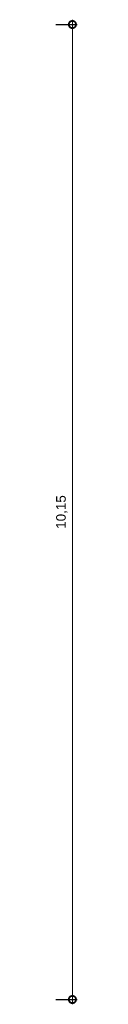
# Model space of a CAD drawing. Header units: metres. Extents: x 57.9 to 132.7, y 5.7 to 46.9.
# Tile 4 of 10: x 91.316 to 91.59, y 19.721 to 29.971. Entities that reach past the tile are written whole.
import ezdxf

# ---------------------------------------------------------------- set-up
doc = ezdxf.new("R2010")
doc.units = ezdxf.units.M
doc.header["$LTSCALE"] = 0.25
doc.layers.add('ARQ_COTA_AZUL', color=5, linetype='Continuous', lineweight=20, true_color=0x0000ff)
doc.styles.add('cota', font='arial.ttf')
doc.dimstyles.new('Info 01 - annot', dxfattribs={"dimtxt": 2, "dimasz": 3, "dimexe": 1, "dimexo": 1, "dimgap": 1, "dimtad": 1, "dimzin": 4, "dimtxsty": 'cota', "dimblk": 'DOTSMALL', "dimcen": 2, "dimdle": 1, "dimclrd": 256, "dimclre": 256, "dimclrt": 1, "dimazin": 2, "dimtfac": 0.09, "dimtix": 1, "dimtmove": 2, "dimatfit": 2, "dimfxl": 5, "dimfxlon": 1, "dimtolj": 1, "dimtzin": 4, "dimlwd": -1, "dimarcsym": 1})

# ---------------------------------------------------------------- blocks, each defined once
blk = doc.blocks.new('_DotSmall')
at = {"color": 0, "linetype": 'ByBlock', "const_width": 0.5}
blk.add_lwpolyline([(-0.0625, 0, 1), (0.0625, 0, 1)], format="xyb", close=True, dxfattribs=at)
blk = doc.blocks.new('*D125')
at = {"layer": 'ARQ_COTA_AZUL', "linetype": 'Continuous', "transparency": 16777216}
blk.add_line((91.54, 19.721), (91.54, 29.971), dxfattribs=at)
at = {"layer": 'ARQ_COTA_AZUL', "linetype": 'Continuous', "lineweight": -2, "transparency": 16777216}
for p, q in [((91.366, 29.921), (91.59, 29.921)), ((91.366, 19.771), (91.59, 19.771))]:
    blk.add_line(p, q, dxfattribs=at)
at = {"layer": 'ARQ_COTA_AZUL', "linetype": 'Continuous', "transparency": 16777216, "xscale": 0.15, "yscale": 0.15, "zscale": 0.15}
for p, rotation in [((91.54, 29.921), 90), ((91.54, 19.771), 270)]:
    blk.add_blockref('_DotSmall', p, dxfattribs=dict(at, rotation=rotation))
at = {"layer": 'ARQ_COTA_AZUL', "color": 1, "linetype": 'Continuous', "transparency": 16777216, "insert": (91.43, 24.846), "char_height": 0.1, "attachment_point": 5, "rotation": 90, "style": 'cota'}
blk.add_mtext('\\A1;10,15', dxfattribs=at)

msp = doc.modelspace()

# ---------------------------------------------------------------- dimensions: what is measured, and where the dimension line sits
at = {"layer": 'ARQ_COTA_AZUL', "linetype": 'Continuous'}
dim = msp.add_linear_dim(base=(91.54, 29.921), p1=(91.316, 19.771), p2=(91.316, 29.921), angle=90, dimstyle='Info 01 - annot', dxfattribs=at)
dim.commit()
dim.dimension.update_dxf_attribs({"geometry": '*D125', "text_midpoint": (91.43, 24.846)})

doc.saveas('drawing.dxf')
